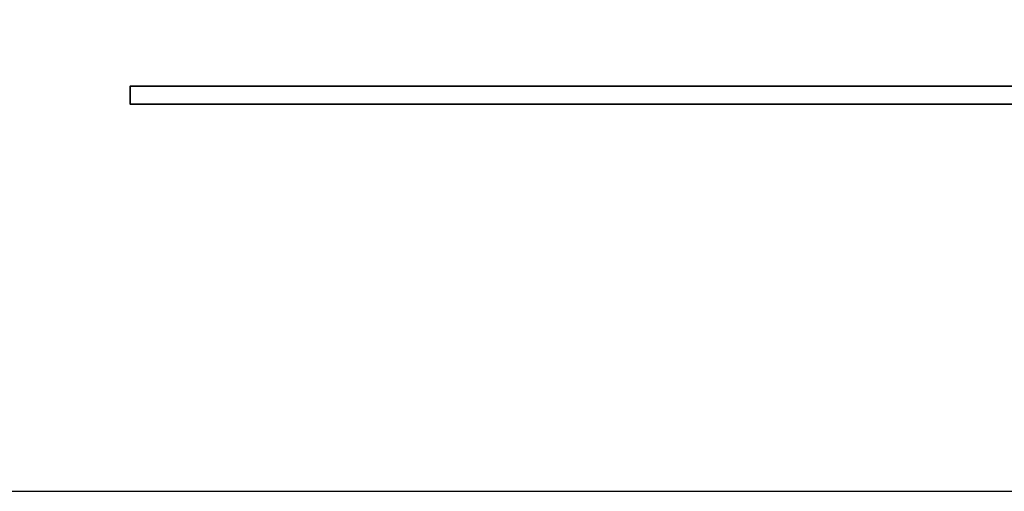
# Model space of a CAD drawing. Header units: inches. Extents: x 18 to 1412, y -76 to 627.
# Tile 20 of 41: x 140.25 to 148.22, y 122.9 to 126.72. Entities that reach past the tile are written whole.
import ezdxf

# ---------------------------------------------------------------- set-up
doc = ezdxf.new("R2010")
doc.units = ezdxf.units.IN
doc.header["$MEASUREMENT"] = 0
doc.layers.add('DIM', color=4, linetype='Continuous')
doc.layers.add('layer 1', color=7, linetype='Continuous')

# ---------------------------------------------------------------- blocks, each defined once
blk = doc.blocks.new('TBI MOTION logo(完整正式版)')
at = {"layer": 'layer 1', "color": 22, "lineweight": 35}
blk.add_open_spline([(75.90875, -9.47875), (75.90875, -9.47875), (75.90875, -12.28625), (75.90875, -12.28625), (75.90875, -12.28625), (75.90875, -12.28625), (75.90875, -12.47875), (75.90875, -12.47875), (75.90875, -12.47875), (75.90875, -12.47875), (75.71625, -12.47875), (75.71625, -12.47875), (75.71625, -12.47875), (75.71625, -12.47875), (-88.32875, -12.47875), (-88.32875, -12.47875), (-88.32875, -12.47875), (-88.32875, -12.47875), (-88.32875, -13.29375), (-88.32875, -13.29375), (-88.32875, -13.29375), (-88.32875, -13.29375), (82.89125, -13.29375), (82.89125, -13.29375), (82.89125, -13.29375), (82.89125, -13.29375), (75.90875, -9.47875), (75.90875, -9.47875)], degree=3, knots=[0, 0, 0, 0, 0.14285714, 0.14285714, 0.14285714, 0.14285714, 0.28571429, 0.28571429, 0.28571429, 0.28571429, 0.42857143, 0.42857143, 0.42857143, 0.42857143, 0.57142857, 0.57142857, 0.57142857, 0.57142857, 0.71428571, 0.71428571, 0.71428571, 0.71428571, 0.85714286, 0.85714286, 0.85714286, 0.85714286, 1, 1, 1, 1], dxfattribs=at)

msp = doc.modelspace()

# ---------------------------------------------------------------- linework, layer by layer
at = {"layer": 'DIM', "color": 7}
msp.add_line((116.9881, 122.9042), (177.8677, 122.9042), dxfattribs=at)

# ---------------------------------------------------------------- block references
at = {"layer": 'DIM', "color": 7, "xscale": 0.1791590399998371, "yscale": 0.1791590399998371, "zscale": 0.1791590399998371}
msp.add_blockref('TBI MOTION logo(完整正式版)', (156.9679, 128.4168), dxfattribs=at)

doc.saveas('drawing.dxf')
